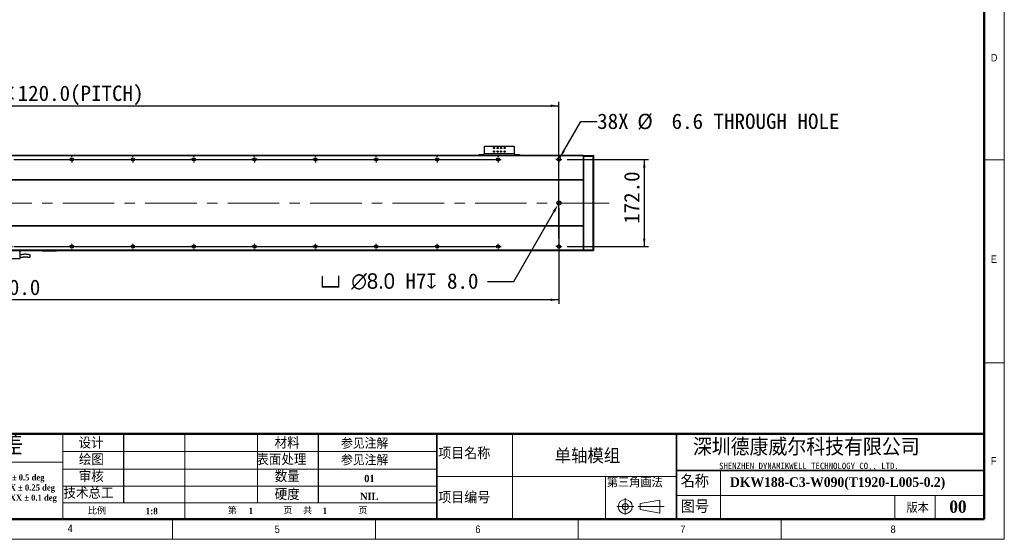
# Model space of a CAD drawing. Header units: millimetres. Extents: x 40 to 3320, y 40 to 2336.
# Tile 4 of 7: x 1379 to 3320, y 40 to 1065. Entities that reach past the tile are written whole.
import ezdxf

# ---------------------------------------------------------------- set-up
doc = ezdxf.new("R2010")
doc.units = ezdxf.units.MM
doc.header["$LTSCALE"] = 8
doc.header["$PDSIZE"] = -1
doc.linetypes.add('CENTERX2', pattern=[20.32, 12.7, -2.54, 2.54, -2.54])
doc.layers.add('DIMNS', color=7, linetype='Continuous')
doc.styles.add('SLDTEXTSTYLE0', font='Gothic.ttf', dxfattribs={"width": 0.913})
doc.styles.add('SLDTEXTSTYLE1', font='timesbd.ttf', dxfattribs={"width": 0.933})
doc.styles.add('SLDTEXTSTYLE2', font='txt', dxfattribs={"bigfont": 'bigfont'})
doc.styles.add('SLDTEXTSTYLE3', font='txt', dxfattribs={"bigfont": 'bigfont'})
doc.styles.add('SLDTEXTSTYLE4', font='txt', dxfattribs={"bigfont": 'bigfont'})
doc.styles.add('SLDTEXTSTYLE5', font='txt')
doc.styles.add('SLDTEXTSTYLE6', font='timesbd.ttf', dxfattribs={"width": 0.933, "bigfont": 'bigfont'})
doc.styles.add('SLDTEXTSTYLE7', font='txt')
doc.dimstyles.new('SLDDIMSTYLE0', dxfattribs={"dimtxt": 30.4, "dimasz": 16, "dimexe": 0, "dimexo": 0.0625, "dimgap": 7.6, "dimtad": 2, "dimdec": 1, "dimrnd": 1e-09, "dimzin": 4, "dimdsep": 46, "dimtxsty": 'SLDTEXTSTYLE7', "dimsah": 1, "dimcen": 0.09, "dimadec": 0, "dimazin": 1, "dimtfac": 1, "dimtdec": 1, "dimtmove": 0, "dimatfit": 0, "dimfxl": 0, "dimfrac": 2, "dimtolj": 1, "dimtzin": 12, "dimarcsym": 0})
doc.dimstyles.new('SLDDIMSTYLE1', dxfattribs={"dimtxt": 30.4, "dimasz": 16, "dimexe": 0, "dimexo": 0.0625, "dimgap": 7.6, "dimtad": 2, "dimdec": 1, "dimrnd": 1e-09, "dimzin": 4, "dimdsep": 46, "dimtxsty": 'SLDTEXTSTYLE7', "dimsah": 1, "dimcen": 0.09, "dimadec": 0, "dimazin": 1, "dimtfac": 1, "dimtdec": 1, "dimtofl": 0, "dimtmove": 0, "dimatfit": 3, "dimfxl": 0, "dimfrac": 2, "dimtolj": 1, "dimtzin": 12, "dimarcsym": 0})
doc.dimstyles.new('SLDDIMSTYLE4', dxfattribs={"dimtxt": 30.4, "dimasz": 16, "dimexe": 0, "dimexo": 0.0625, "dimgap": 7.6, "dimtad": 0, "dimtih": 1, "dimtoh": 1, "dimdec": 1, "dimrnd": 1e-09, "dimzin": 4, "dimdsep": 46, "dimtxsty": 'SLDTEXTSTYLE7', "dimsah": 1, "dimcen": 0, "dimadec": 0, "dimazin": 1, "dimtfac": 1, "dimtdec": 1, "dimtofl": 0, "dimtmove": 0, "dimatfit": 3, "dimfxl": 0, "dimfrac": 2, "dimtolj": 1, "dimtzin": 12, "dimarcsym": 0})
doc.dimstyles.new('SLDDIMSTYLE7', dxfattribs={"dimtxt": 30.4, "dimasz": 16, "dimexe": 0, "dimexo": 0.0625, "dimgap": 7.6, "dimtad": 0, "dimtih": 1, "dimtoh": 1, "dimdec": 1, "dimrnd": 1e-09, "dimzin": 12, "dimdsep": 46, "dimtxsty": 'SLDTEXTSTYLE7', "dimsah": 1, "dimcen": 0, "dimadec": 0, "dimazin": 3, "dimtfac": 1, "dimtdec": 1, "dimtofl": 0, "dimtmove": 0, "dimatfit": 3, "dimfxl": 0, "dimfrac": 2, "dimtolj": 1, "dimtzin": 12, "dimarcsym": 0})

# ---------------------------------------------------------------- blocks, each defined once
blk = doc.blocks.new('SW_NOTE_0')
at = {"color": 0, "linetype": 'Continuous', "lineweight": 0, "char_height": 12, "attachment_point": 1, "style": 'SLDTEXTSTYLE1'}
for s, insert in [('X.X ± 0.5 deg', (0, 15.8)), ('X.XX ± 0.25 deg', (0, -4.2)), ('X.XXX ± 0.1 deg', (0, -24.2))]:
    blk.add_mtext(s, dxfattribs=dict(at, insert=insert))
blk = doc.blocks.new('_D_18')
at = {"layer": 'DIMNS'}
for p, q in [((281.9, 686.4), (281.9, 504.3)), ((2441.9, 693), (2441.9, 504.3)), ((2441.9, 512.3), (281.9, 512.3))]:
    blk.add_line(p, q, dxfattribs=at)
for points in [[(281.9, 512.3), (297.9, 509.9), (297.9, 514.7)], [(2441.9, 512.3), (2425.9, 514.7), (2425.9, 509.9)]]:
    blk.add_solid(points, dxfattribs=at)
at = {"layer": 'DIMNS', "insert": (1295.4, 552.2), "char_height": 30.4, "attachment_point": 1, "style": 'SLDTEXTSTYLE7'}
blk.add_mtext('2160.0', dxfattribs=at)
blk = doc.blocks.new('_D_19')
at = {"layer": 'Defpoints', "color": 0}
for p in [(2439.9, 699.7), (2443.9, 706.6)]:
    blk.add_point(p, dxfattribs=at)
at = {"layer": 'DIMNS', "color": 0, "lineweight": -2}
for p, q in [((2352.8, 548.7), (2431.9, 685.8)), ((2301.2, 548.7), (2352.8, 548.7))]:
    blk.add_line(p, q, dxfattribs=at)
at = {"layer": 'DIMNS', "color": 0}
blk.add_solid([(2429.6, 687.2), (2434.2, 684.5), (2439.9, 699.7)], dxfattribs=at)
at = {"layer": 'DIMNS', "color": 0, "insert": (1971.3, 564.5), "char_height": 30.4, "attachment_point": 1, "style": 'SLDTEXTSTYLE7'}
blk.add_mtext('\\A1;{\\fGDT|b0|i0|c134|p2;v} {\\fMS PGothic|b0|i0|c128|p34;∅8.0} H7{\\fGDT|b0|i0|c134|p2;x} 8.0', dxfattribs=at)
blk = doc.blocks.new('_D_21')
at = {"layer": 'DIMNS'}
for p, q in [((2443.6, 792), (2485.3, 864.2)), ((2485.3, 864.2), (2517.3, 864.2))]:
    blk.add_line(p, q, dxfattribs=at)
blk.add_solid([(2443.6, 792), (2453.7, 804.7), (2449.5, 807.1)], dxfattribs=at)
at = {"layer": 'DIMNS', "char_height": 30.4, "attachment_point": 1, "style": 'SLDTEXTSTYLE7'}
for s, insert in [('38X ', (2517.3, 879.6)), ('%%c', (2596.4, 879.3)), (' 6.6 THROUGH HOLE', (2643.4, 879.6))]:
    blk.add_mtext(s, dxfattribs=dict(at, insert=insert))
blk = doc.blocks.new('_D_22')
at = {"layer": 'DIMNS'}
for p, q in [((2457.9, 789.1), (2618.2, 789.1)), ((2610.2, 789.1), (2610.2, 617.1)), ((2457.9, 617.1), (2618.2, 617.1))]:
    blk.add_line(p, q, dxfattribs=at)
for points in [[(2610.2, 789.1), (2607.8, 773.1), (2612.6, 773.1)], [(2610.2, 617.1), (2612.6, 633.1), (2607.8, 633.1)]]:
    blk.add_solid(points, dxfattribs=at)
at = {"layer": 'DIMNS', "insert": (2570.3, 662.1), "char_height": 30.4, "attachment_point": 1, "rotation": 90, "style": 'SLDTEXTSTYLE7'}
blk.add_mtext('172.0', dxfattribs=at)
blk = doc.blocks.new('_D_23')
at = {"layer": 'DIMNS'}
for p, q in [((281.9, 633.1), (281.9, 902.9)), ((281.9, 894.9), (2441.9, 894.9)), ((2441.9, 633.1), (2441.9, 902.9))]:
    blk.add_line(p, q, dxfattribs=at)
for points in [[(281.9, 894.9), (297.9, 892.5), (297.9, 897.3)], [(2441.9, 894.9), (2425.9, 897.3), (2425.9, 892.5)]]:
    blk.add_solid(points, dxfattribs=at)
at = {"layer": 'DIMNS', "char_height": 30.4, "attachment_point": 1, "style": 'SLDTEXTSTYLE7'}
for s, insert in [('2160.0', (1152.6, 934.8)), ('=18×120.0(PITCH)', (1271.4, 934.8))]:
    blk.add_mtext(s, dxfattribs=dict(at, insert=insert))
blk = doc.blocks.new('SW_CENTERMARKSYMBOL_0')
at = {"layer": 'DIMNS', "color": 0}
for p, q in [((1080, 5.08), (1080, 5.84)), ((1080, 0), (1080, 2.54)), ((1080, 0), (1080, 2.54)), ((1080, 0), (1080, 2.54)), ((1080, 0), (1080, 2.54)), ((1080, 0), (1080, 2.54)), ((1080, 0), (1080, 2.54)), ((1080, 0), (1080, 2.54)), ((1080, 0), (1080, 2.54)), ((1200, 5.08), (1200, 5.84)), ((1200, 0), (1200, 2.54)), ((1200, 0), (1200, 2.54)), ((1200, 0), (1200, 2.54)), ((1200, 0), (1200, 2.54)), ((1200, 0), (1200, 2.54)), ((1200, 0), (1200, 2.54)), ((1200, 0), (1200, 2.54)), ((1320, 5.08), (1320, 5.84)), ((1320, 0), (1320, 2.54)), ((1320, 0), (1320, 2.54)), ((1320, 0), (1320, 2.54)), ((1320, 0), (1320, 2.54)), ((1320, 0), (1320, 2.54)), ((1320, 0), (1320, 2.54)), ((1440, 5.08), (1440, 5.84)), ((1440, 0), (1440, 2.54)), ((1440, 0), (1440, 2.54)), ((1440, 0), (1440, 2.54)), ((1440, 0), (1440, 2.54)), ((1440, 0), (1440, 2.54)), ((1560, 5.08), (1560, 5.84)), ((1560, 0), (1560, 2.54)), ((1560, 0), (1560, 2.54)), ((1560, 0), (1560, 2.54)), ((1560, 0), (1560, 2.54)), ((1680, 5.08), (1680, 5.84)), ((1680, 0), (1680, 2.54)), ((1680, 0), (1680, 2.54)), ((1680, 0), (1680, 2.54)), ((1800, 5.08), (1800, 5.84)), ((1800, 0), (1800, 2.54)), ((1800, 0), (1800, 2.54)), ((1920, 5.08), (1920, 5.84)), ((1920, 0), (1920, 2.54)), ((965.08, 0), (1074.92, 0)), ((1074.92, 0), (1074.16, 0)), ((1080, 0), (1077.46, 0)), ((1080, 0), (1077.46, 0)), ((1080, 0), (1077.46, 0)), ((1080, 0), (1077.46, 0)), ((1080, 0), (1077.46, 0)), ((1080, 0), (1077.46, 0)), ((1080, 0), (1077.46, 0)), ((1080, 0), (1077.46, 0)), ((1080, 0), (1080, -2.54)), ((1080, 0), (1082.54, 0)), ((1080, 0), (1080, -2.54)), ((1080, 0), (1082.54, 0)), ((1080, 0), (1080, -2.54)), ((1080, 0), (1082.54, 0)), ((1080, 0), (1080, -2.54)), ((1080, 0), (1082.54, 0)), ((1080, 0), (1080, -2.54)), ((1080, 0), (1082.54, 0)), ((1080, 0), (1080, -2.54)), ((1080, 0), (1082.54, 0)), ((1080, 0), (1080, -2.54)), ((1080, 0), (1082.54, 0)), ((1080, 0), (1080, -2.54)), ((1080, 0), (1082.54, 0)), ((1080, -5.08), (1080, -5.84)), ((1085.08, 0), (1085.84, 0)), ((1085.08, 0), (1194.92, 0)), ((1194.92, 0), (1194.16, 0)), ((1200, 0), (1197.46, 0)), ((1200, 0), (1197.46, 0)), ((1200, 0), (1197.46, 0)), ((1200, 0), (1197.46, 0)), ((1200, 0), (1197.46, 0)), ((1200, 0), (1197.46, 0)), ((1200, 0), (1197.46, 0)), ((1200, 0), (1200, -2.54)), ((1200, 0), (1202.54, 0)), ((1200, 0), (1200, -2.54)), ((1200, 0), (1202.54, 0)), ((1200, 0), (1200, -2.54)), ((1200, 0), (1202.54, 0)), ((1200, 0), (1200, -2.54)), ((1200, 0), (1202.54, 0)), ((1200, 0), (1200, -2.54)), ((1200, 0), (1202.54, 0)), ((1200, 0), (1200, -2.54)), ((1200, 0), (1202.54, 0)), ((1200, 0), (1200, -2.54)), ((1200, 0), (1202.54, 0)), ((1200, -5.08), (1200, -5.84)), ((1205.08, 0), (1205.84, 0)), ((1205.08, 0), (1314.92, 0)), ((1314.92, 0), (1314.16, 0)), ((1320, 0), (1317.46, 0)), ((1320, 0), (1317.46, 0)), ((1320, 0), (1317.46, 0)), ((1320, 0), (1317.46, 0)), ((1320, 0), (1317.46, 0)), ((1320, 0), (1317.46, 0)), ((1320, 0), (1320, -2.54)), ((1320, 0), (1322.54, 0)), ((1320, 0), (1320, -2.54)), ((1320, 0), (1322.54, 0)), ((1320, 0), (1320, -2.54)), ((1320, 0), (1322.54, 0)), ((1320, 0), (1320, -2.54)), ((1320, 0), (1322.54, 0)), ((1320, 0), (1320, -2.54)), ((1320, 0), (1322.54, 0)), ((1320, 0), (1320, -2.54)), ((1320, 0), (1322.54, 0)), ((1320, -5.08), (1320, -5.84)), ((1325.08, 0), (1325.84, 0)), ((1325.08, 0), (1434.92, 0)), ((1434.92, 0), (1434.16, 0)), ((1440, 0), (1437.46, 0)), ((1440, 0), (1437.46, 0)), ((1440, 0), (1437.46, 0)), ((1440, 0), (1437.46, 0)), ((1440, 0), (1437.46, 0)), ((1440, 0), (1440, -2.54)), ((1440, 0), (1442.54, 0)), ((1440, 0), (1440, -2.54)), ((1440, 0), (1442.54, 0)), ((1440, 0), (1440, -2.54)), ((1440, 0), (1442.54, 0)), ((1440, 0), (1440, -2.54)), ((1440, 0), (1442.54, 0)), ((1440, 0), (1440, -2.54)), ((1440, 0), (1442.54, 0)), ((1440, -5.08), (1440, -5.84)), ((1445.08, 0), (1445.84, 0)), ((1445.08, 0), (1554.92, 0)), ((1554.92, 0), (1554.16, 0)), ((1560, 0), (1557.46, 0)), ((1560, 0), (1557.46, 0)), ((1560, 0), (1557.46, 0)), ((1560, 0), (1557.46, 0)), ((1560, 0), (1560, -2.54)), ((1560, 0), (1562.54, 0)), ((1560, 0), (1560, -2.54)), ((1560, 0), (1562.54, 0)), ((1560, 0), (1560, -2.54)), ((1560, 0), (1562.54, 0)), ((1560, 0), (1560, -2.54)), ((1560, 0), (1562.54, 0)), ((1560, -5.08), (1560, -5.84)), ((1565.08, 0), (1565.84, 0)), ((1565.08, 0), (1674.92, 0)), ((1674.92, 0), (1674.16, 0)), ((1680, 0), (1677.46, 0)), ((1680, 0), (1677.46, 0)), ((1680, 0), (1677.46, 0)), ((1680, 0), (1680, -2.54)), ((1680, 0), (1682.54, 0)), ((1680, 0), (1680, -2.54)), ((1680, 0), (1682.54, 0)), ((1680, 0), (1680, -2.54)), ((1680, 0), (1682.54, 0)), ((1680, -5.08), (1680, -5.84)), ((1685.08, 0), (1685.84, 0)), ((1685.08, 0), (1794.92, 0)), ((1794.92, 0), (1794.16, 0)), ((1800, 0), (1797.46, 0)), ((1800, 0), (1797.46, 0)), ((1800, 0), (1800, -2.54)), ((1800, 0), (1802.54, 0)), ((1800, 0), (1800, -2.54)), ((1800, 0), (1802.54, 0)), ((1800, -5.08), (1800, -5.84)), ((1805.08, 0), (1805.84, 0)), ((1805.08, 0), (1914.92, 0)), ((1920, 0), (1917.46, 0)), ((1920, 0), (1920, -2.54)), ((1920, 0), (1922.54, 0)), ((1920, -5.08), (1920, -5.84)), ((1925.08, 0), (1925.84, 0))]:
    blk.add_line(p, q, dxfattribs=at)
blk = doc.blocks.new('SW_CENTERMARKSYMBOL_1')
at = {"layer": 'DIMNS', "color": 0}
for p, q in [((-125.08, 0), (-125.84, 0)), ((-120, 0), (-122.54, 0)), ((-120, 5.08), (-120, 5.84)), ((-120, 0), (-120, 2.54)), ((-120, 0), (-120, -2.54)), ((-120, 0), (-117.46, 0)), ((-114.92, 0), (-5.08, 0)), ((-5.08, 0), (-5.84, 0)), ((0, 0), (-2.54, 0)), ((0, 0), (-2.54, 0)), ((0, 5.08), (0, 5.84)), ((0, 0), (0, 2.54)), ((0, 0), (0, 2.54)), ((0, 0), (0, -2.54)), ((0, 0), (2.54, 0)), ((0, 0), (0, -2.54)), ((0, 0), (2.54, 0)), ((5.08, 0), (5.84, 0)), ((5.08, 0), (114.92, 0)), ((120, 5.08), (120, 5.84)), ((120, 0), (120, 2.54)), ((120, 0), (120, 2.54)), ((120, 0), (120, 2.54)), ((240, 5.08), (240, 5.84)), ((240, 0), (240, 2.54)), ((240, 0), (240, 2.54)), ((240, 0), (240, 2.54)), ((240, 0), (240, 2.54)), ((360, 5.08), (360, 5.84)), ((360, 0), (360, 2.54)), ((360, 0), (360, 2.54)), ((360, 0), (360, 2.54)), ((360, 0), (360, 2.54)), ((360, 0), (360, 2.54)), ((480, 5.08), (480, 5.84)), ((480, 0), (480, 2.54)), ((480, 0), (480, 2.54)), ((480, 0), (480, 2.54)), ((480, 0), (480, 2.54)), ((480, 0), (480, 2.54)), ((480, 0), (480, 2.54)), ((600, 5.08), (600, 5.84)), ((600, 0), (600, 2.54)), ((600, 0), (600, 2.54)), ((600, 0), (600, 2.54)), ((600, 0), (600, 2.54)), ((600, 0), (600, 2.54)), ((600, 0), (600, 2.54)), ((600, 0), (600, 2.54)), ((720, 5.08), (720, 5.84)), ((720, 0), (720, 2.54)), ((720, 0), (720, 2.54)), ((720, 0), (720, 2.54)), ((720, 0), (720, 2.54)), ((720, 0), (720, 2.54)), ((720, 0), (720, 2.54)), ((720, 0), (720, 2.54)), ((720, 0), (720, 2.54)), ((840, 5.08), (840, 5.84)), ((840, 0), (840, 2.54)), ((840, 0), (840, 2.54)), ((840, 0), (840, 2.54)), ((840, 0), (840, 2.54)), ((840, 0), (840, 2.54)), ((840, 0), (840, 2.54)), ((840, 0), (840, 2.54)), ((840, 0), (840, 2.54)), ((840, 0), (840, 2.54)), ((960, 5.08), (960, 5.84)), ((960, 0), (960, 2.54)), ((960, 0), (960, 2.54)), ((960, 0), (960, 2.54)), ((960, 0), (960, 2.54)), ((960, 0), (960, 2.54)), ((960, 0), (960, 2.54)), ((960, 0), (960, 2.54)), ((960, 0), (960, 2.54)), ((1080, 5.08), (1080, 5.84)), ((1080, 0), (1080, 2.54)), ((1080, 0), (1080, 2.54)), ((1080, 0), (1080, 2.54)), ((1080, 0), (1080, 2.54)), ((1080, 0), (1080, 2.54)), ((1080, 0), (1080, 2.54)), ((1080, 0), (1080, 2.54)), ((1200, 5.08), (1200, 5.84)), ((1200, 0), (1200, 2.54)), ((1200, 0), (1200, 2.54)), ((1200, 0), (1200, 2.54)), ((1200, 0), (1200, 2.54)), ((1200, 0), (1200, 2.54)), ((1200, 0), (1200, 2.54)), ((1320, 5.08), (1320, 5.84)), ((1320, 0), (1320, 2.54)), ((1320, 0), (1320, 2.54)), ((1320, 0), (1320, 2.54)), ((1320, 0), (1320, 2.54)), ((1320, 0), (1320, 2.54)), ((1440, 5.08), (1440, 5.84)), ((1440, 0), (1440, 2.54)), ((1440, 0), (1440, 2.54)), ((1440, 0), (1440, 2.54)), ((1440, 0), (1440, 2.54)), ((1560, 5.08), (1560, 5.84)), ((1560, 0), (1560, 2.54)), ((1560, 0), (1560, 2.54)), ((1560, 0), (1560, 2.54)), ((1680, 5.08), (1680, 5.84)), ((1680, 0), (1680, 2.54)), ((1680, 0), (1680, 2.54)), ((1800, 5.08), (1800, 5.84)), ((1800, 0), (1800, 2.54)), ((-120, -5.08), (-120, -5.84)), ((0, -5.08), (0, -5.84)), ((114.92, 0), (114.16, 0)), ((120, 0), (117.46, 0)), ((120, 0), (117.46, 0)), ((120, 0), (117.46, 0)), ((120, 0), (120, -2.54)), ((120, 0), (122.54, 0)), ((120, 0), (120, -2.54)), ((120, 0), (122.54, 0)), ((120, 0), (120, -2.54)), ((120, 0), (122.54, 0)), ((120, -5.08), (120, -5.84)), ((125.08, 0), (125.84, 0)), ((125.08, 0), (234.92, 0)), ((234.92, 0), (234.16, 0)), ((240, 0), (237.46, 0)), ((240, 0), (237.46, 0)), ((240, 0), (237.46, 0)), ((240, 0), (237.46, 0)), ((240, 0), (240, -2.54)), ((240, 0), (242.54, 0)), ((240, 0), (240, -2.54)), ((240, 0), (242.54, 0)), ((240, 0), (240, -2.54)), ((240, 0), (242.54, 0)), ((240, 0), (240, -2.54)), ((240, 0), (242.54, 0)), ((240, -5.08), (240, -5.84)), ((245.08, 0), (245.84, 0)), ((245.08, 0), (354.92, 0)), ((354.92, 0), (354.16, 0)), ((360, 0), (357.46, 0)), ((360, 0), (357.46, 0)), ((360, 0), (357.46, 0)), ((360, 0), (357.46, 0)), ((360, 0), (357.46, 0)), ((360, 0), (360, -2.54)), ((360, 0), (362.54, 0)), ((360, 0), (360, -2.54)), ((360, 0), (362.54, 0)), ((360, 0), (360, -2.54)), ((360, 0), (362.54, 0)), ((360, 0), (360, -2.54)), ((360, 0), (362.54, 0)), ((360, 0), (360, -2.54)), ((360, 0), (362.54, 0)), ((360, -5.08), (360, -5.84)), ((365.08, 0), (365.84, 0)), ((365.08, 0), (474.92, 0)), ((474.92, 0), (474.16, 0)), ((480, 0), (477.46, 0)), ((480, 0), (477.46, 0)), ((480, 0), (477.46, 0)), ((480, 0), (477.46, 0)), ((480, 0), (477.46, 0)), ((480, 0), (477.46, 0)), ((480, 0), (480, -2.54)), ((480, 0), (482.54, 0)), ((480, 0), (480, -2.54)), ((480, 0), (482.54, 0)), ((480, 0), (480, -2.54)), ((480, 0), (482.54, 0)), ((480, 0), (480, -2.54)), ((480, 0), (482.54, 0)), ((480, 0), (480, -2.54)), ((480, 0), (482.54, 0)), ((480, 0), (480, -2.54)), ((480, 0), (482.54, 0)), ((480, -5.08), (480, -5.84)), ((485.08, 0), (485.84, 0)), ((485.08, 0), (594.92, 0)), ((594.92, 0), (594.16, 0)), ((600, 0), (597.46, 0)), ((600, 0), (597.46, 0)), ((600, 0), (597.46, 0)), ((600, 0), (597.46, 0)), ((600, 0), (597.46, 0)), ((600, 0), (597.46, 0)), ((600, 0), (597.46, 0)), ((600, 0), (600, -2.54)), ((600, 0), (602.54, 0)), ((600, 0), (600, -2.54)), ((600, 0), (602.54, 0)), ((600, 0), (600, -2.54)), ((600, 0), (602.54, 0)), ((600, 0), (600, -2.54)), ((600, 0), (602.54, 0)), ((600, 0), (600, -2.54)), ((600, 0), (602.54, 0)), ((600, 0), (600, -2.54)), ((600, 0), (602.54, 0)), ((600, 0), (600, -2.54)), ((600, 0), (602.54, 0)), ((600, -5.08), (600, -5.84)), ((605.08, 0), (605.84, 0)), ((605.08, 0), (714.92, 0)), ((714.92, 0), (714.16, 0)), ((720, 0), (717.46, 0)), ((720, 0), (717.46, 0)), ((720, 0), (717.46, 0)), ((720, 0), (717.46, 0)), ((720, 0), (717.46, 0)), ((720, 0), (717.46, 0)), ((720, 0), (717.46, 0)), ((720, 0), (717.46, 0)), ((720, 0), (720, -2.54)), ((720, 0), (722.54, 0)), ((720, 0), (720, -2.54)), ((720, 0), (722.54, 0)), ((720, 0), (720, -2.54)), ((720, 0), (722.54, 0)), ((720, 0), (720, -2.54)), ((720, 0), (722.54, 0)), ((720, 0), (720, -2.54)), ((720, 0), (722.54, 0)), ((720, 0), (720, -2.54)), ((720, 0), (722.54, 0)), ((720, 0), (720, -2.54)), ((720, 0), (722.54, 0)), ((720, 0), (720, -2.54)), ((720, 0), (722.54, 0)), ((720, -5.08), (720, -5.84)), ((725.08, 0), (725.84, 0)), ((725.08, 0), (834.92, 0)), ((834.92, 0), (834.16, 0)), ((840, 0), (837.46, 0)), ((840, 0), (837.46, 0)), ((840, 0), (837.46, 0)), ((840, 0), (837.46, 0)), ((840, 0), (837.46, 0)), ((840, 0), (837.46, 0)), ((840, 0), (837.46, 0)), ((840, 0), (837.46, 0)), ((840, 0), (837.46, 0)), ((840, 0), (840, -2.54)), ((840, 0), (842.54, 0)), ((840, 0), (840, -2.54)), ((840, 0), (842.54, 0)), ((840, 0), (840, -2.54)), ((840, 0), (842.54, 0)), ((840, 0), (840, -2.54)), ((840, 0), (842.54, 0)), ((840, 0), (840, -2.54)), ((840, 0), (842.54, 0)), ((840, 0), (840, -2.54)), ((840, 0), (842.54, 0)), ((840, 0), (840, -2.54)), ((840, 0), (842.54, 0)), ((840, 0), (840, -2.54)), ((840, 0), (842.54, 0)), ((840, 0), (840, -2.54)), ((840, 0), (842.54, 0)), ((840, -5.08), (840, -5.84)), ((845.08, 0), (845.84, 0)), ((845.08, 0), (954.92, 0)), ((954.92, 0), (954.16, 0)), ((960, 0), (957.46, 0)), ((960, 0), (957.46, 0)), ((960, 0), (957.46, 0)), ((960, 0), (957.46, 0)), ((960, 0), (957.46, 0)), ((960, 0), (957.46, 0)), ((960, 0), (957.46, 0)), ((960, 0), (957.46, 0)), ((960, 0), (960, -2.54)), ((960, 0), (962.54, 0)), ((960, 0), (960, -2.54)), ((960, 0), (962.54, 0)), ((960, 0), (960, -2.54)), ((960, 0), (962.54, 0)), ((960, 0), (960, -2.54)), ((960, 0), (962.54, 0)), ((960, 0), (960, -2.54)), ((960, 0), (962.54, 0)), ((960, 0), (960, -2.54)), ((960, 0), (962.54, 0)), ((960, 0), (960, -2.54)), ((960, 0), (962.54, 0)), ((960, 0), (960, -2.54)), ((960, 0), (962.54, 0)), ((960, -5.08), (960, -5.84)), ((965.08, 0), (965.84, 0)), ((965.08, 0), (1074.92, 0)), ((1074.92, 0), (1074.16, 0)), ((1080, 0), (1077.46, 0)), ((1080, 0), (1077.46, 0)), ((1080, 0), (1077.46, 0)), ((1080, 0), (1077.46, 0)), ((1080, 0), (1077.46, 0)), ((1080, 0), (1077.46, 0)), ((1080, 0), (1077.46, 0)), ((1080, 0), (1080, -2.54)), ((1080, 0), (1082.54, 0)), ((1080, 0), (1080, -2.54)), ((1080, 0), (1082.54, 0)), ((1080, 0), (1080, -2.54)), ((1080, 0), (1082.54, 0)), ((1080, 0), (1080, -2.54)), ((1080, 0), (1082.54, 0)), ((1080, 0), (1080, -2.54)), ((1080, 0), (1082.54, 0)), ((1080, 0), (1080, -2.54)), ((1080, 0), (1082.54, 0)), ((1080, 0), (1080, -2.54)), ((1080, 0), (1082.54, 0)), ((1080, -5.08), (1080, -5.84)), ((1085.08, 0), (1085.84, 0)), ((1085.08, 0), (1194.92, 0)), ((1194.92, 0), (1194.16, 0)), ((1200, 0), (1197.46, 0)), ((1200, 0), (1197.46, 0)), ((1200, 0), (1197.46, 0)), ((1200, 0), (1197.46, 0)), ((1200, 0), (1197.46, 0)), ((1200, 0), (1197.46, 0)), ((1200, 0), (1200, -2.54)), ((1200, 0), (1202.54, 0)), ((1200, 0), (1200, -2.54)), ((1200, 0), (1202.54, 0)), ((1200, 0), (1200, -2.54)), ((1200, 0), (1202.54, 0)), ((1200, 0), (1200, -2.54)), ((1200, 0), (1202.54, 0)), ((1200, 0), (1200, -2.54)), ((1200, 0), (1202.54, 0)), ((1200, 0), (1200, -2.54)), ((1200, 0), (1202.54, 0)), ((1200, -5.08), (1200, -5.84)), ((1205.08, 0), (1205.84, 0)), ((1205.08, 0), (1314.92, 0)), ((1314.92, 0), (1314.16, 0)), ((1320, 0), (1317.46, 0)), ((1320, 0), (1317.46, 0)), ((1320, 0), (1317.46, 0)), ((1320, 0), (1317.46, 0)), ((1320, 0), (1317.46, 0)), ((1320, 0), (1320, -2.54)), ((1320, 0), (1322.54, 0)), ((1320, 0), (1320, -2.54)), ((1320, 0), (1322.54, 0)), ((1320, 0), (1320, -2.54)), ((1320, 0), (1322.54, 0)), ((1320, 0), (1320, -2.54)), ((1320, 0), (1322.54, 0)), ((1320, 0), (1320, -2.54)), ((1320, 0), (1322.54, 0)), ((1320, -5.08), (1320, -5.84)), ((1325.08, 0), (1325.84, 0)), ((1325.08, 0), (1434.92, 0)), ((1434.92, 0), (1434.16, 0)), ((1440, 0), (1437.46, 0)), ((1440, 0), (1437.46, 0)), ((1440, 0), (1437.46, 0)), ((1440, 0), (1437.46, 0)), ((1440, 0), (1440, -2.54)), ((1440, 0), (1442.54, 0)), ((1440, 0), (1440, -2.54)), ((1440, 0), (1442.54, 0)), ((1440, 0), (1440, -2.54)), ((1440, 0), (1442.54, 0)), ((1440, 0), (1440, -2.54)), ((1440, 0), (1442.54, 0)), ((1440, -5.08), (1440, -5.84)), ((1445.08, 0), (1445.84, 0)), ((1445.08, 0), (1554.92, 0)), ((1554.92, 0), (1554.16, 0)), ((1560, 0), (1557.46, 0)), ((1560, 0), (1557.46, 0)), ((1560, 0), (1557.46, 0)), ((1560, 0), (1560, -2.54)), ((1560, 0), (1562.54, 0)), ((1560, 0), (1560, -2.54)), ((1560, 0), (1562.54, 0)), ((1560, 0), (1560, -2.54)), ((1560, 0), (1562.54, 0)), ((1560, -5.08), (1560, -5.84)), ((1565.08, 0), (1565.84, 0)), ((1565.08, 0), (1674.92, 0)), ((1674.92, 0), (1674.16, 0)), ((1680, 0), (1677.46, 0)), ((1680, 0), (1677.46, 0)), ((1680, 0), (1680, -2.54)), ((1680, 0), (1682.54, 0)), ((1680, 0), (1680, -2.54)), ((1680, 0), (1682.54, 0)), ((1680, -5.08), (1680, -5.84)), ((1685.08, 0), (1685.84, 0)), ((1685.08, 0), (1794.92, 0)), ((1800, 0), (1797.46, 0)), ((1800, 0), (1800, -2.54)), ((1800, 0), (1802.54, 0)), ((1800, -5.08), (1800, -5.84)), ((1805.08, 0), (1805.84, 0))]:
    blk.add_line(p, q, dxfattribs=at)
blk = doc.blocks.new('SW_CENTERMARKSYMBOL_2')
at = {"layer": 'DIMNS', "color": 0}
for p, q in [((-5.08, 0), (-5.84, 0)), ((0, 0), (-2.54, 0)), ((0, 5.08), (0, 5.84)), ((0, 0), (0, 2.54)), ((0, 0), (0, -2.54)), ((0, 0), (2.54, 0)), ((5.08, 0), (5.84, 0)), ((0, -5.08), (0, -5.84))]:
    blk.add_line(p, q, dxfattribs=at)
blk = doc.blocks.new('SW_CENTERMARKSYMBOL_3')
at = {"layer": 'DIMNS', "color": 0}
for p, q in [((-5.08, 0), (-5.84, 0)), ((0, 0), (-2.54, 0)), ((0, 5.08), (0, 5.84)), ((0, 0), (0, 2.54)), ((0, 0), (0, -2.54)), ((0, 0), (2.54, 0)), ((5.08, 0), (5.84, 0)), ((0, -5.08), (0, -5.84))]:
    blk.add_line(p, q, dxfattribs=at)
blk = doc.blocks.new('SW_DOWELSYMBOL_4')
at = {"linetype": 'Continuous', "lineweight": 18}
h = blk.add_hatch(color=0, dxfattribs=at)
edge = h.paths.add_edge_path(flags=0)
edge.add_arc((0, 0), 4, 180, 270)
edge.add_line((0, -4), (0, 0))
edge.add_line((0, 0), (-4, 0))
h = blk.add_hatch(color=0, dxfattribs=at)
edge = h.paths.add_edge_path(flags=0)
edge.add_arc((0, 0), 4, 0, 90)
edge.add_line((0, 4), (0, 0))
edge.add_line((0, 0), (4, 0))
at = {"layer": 'DIMNS', "color": 0}
blk.add_circle((0, 0), 4, dxfattribs=at)

msp = doc.modelspace()

# ---------------------------------------------------------------- linework, layer by layer
at = {"color": 7, "linetype": 'Continuous', "lineweight": 18}
for p, q in [((3320, 40), (3320, 2336)), ((3280, 2296), (3280, 80)), ((3280, 788), (3320, 788)), ((3280, 388), (3320, 388)), ((1464, 248), (1464, 220)), ((1464, 192), (1464, 248)), ((1464, 220), (1464, 248)), ((1704.336839, 248), (1704.336839, 80)), ((1848, 248), (1848, 112.0474543)), ((2350.6031435, 248), (2350.6031435, 80)), ((1464, 192), (1464, 220)), ((1464, 213.2644636), (2201.4758613, 213.2644636)), ((1464, 192), (1171.7559834, 192)), ((1464, 192), (1464, 80)), ((1464, 178.0393756), (2201.4758613, 178.0393756)), ((2760.7398642, 176), (2760.7398642, 80)), ((2201.4758613, 164), (2674.0064972, 164)), ((2533.8235685, 164), (2533.8235685, 80)), ((1464, 145.0437235), (2201.4758613, 145.0437235)), ((2572.6369816, 121.1881967), (2572.6369816, 88.504689)), ((2601.9065866, 110.5499805), (2640.7500893, 117.2694797)), ((2640.7500893, 117.2694797), (2640.7500893, 91.683194)), ((2674.0064972, 126.7204382), (3280, 126.7204382)), ((3104, 126.7204382), (3104, 80)), ((3184, 126.7204382), (3184, 80)), ((2201.4758613, 112.0474543), (1464, 112.0474543)), ((2555.9987653, 104.5499805), (2589.6093225, 104.5499805)), ((2598.4402248, 104.5499805), (2649.5575626, 104.5499805)), ((2601.9065866, 98.5499805), (2601.9065866, 110.5499805)), ((2601.9065866, 98.5499805), (2640.7500893, 91.683194)), ((80, 80), (3280, 80)), ((984, 80), (3280, 80)), ((1680, 40), (1680, 80)), ((2080, 80), (2080, 40)), ((2480, 40), (2480, 80)), ((2880, 80), (2880, 40)), ((40, 40), (3320, 40))]:
    msp.add_line(p, q, dxfattribs=at)
at = {"color": 7, "linetype": 'Continuous', "lineweight": 50}
for p, q in [((3280, 2296), (3280, 80)), ((1171.7559834, 248), (1464, 248)), ((3280, 248), (1464, 248)), ((80, 80), (3280, 80))]:
    msp.add_line(p, q, dxfattribs=at)
at = {"color": 7, "linetype": 'Continuous', "lineweight": 25}
for p, q in [((2489.9373474, 797.1390227), (233.9373054, 797.1390227)), ((2489.9373474, 796.1390281), (233.9373054, 796.1390281)), ((2284.4373407, 797.1390227), (2284.4373407, 799.1390267)), ((2284.4373407, 799.1390267), (2285.4372682, 799.1390267)), ((2285.4372682, 799.1390267), (2285.4372682, 797.1390227)), ((2285.4372682, 799.1390267), (2293.4372844, 799.1390267)), ((2293.4372844, 799.1390267), (2293.4372844, 797.1390227)), ((2294.4373311, 799.1390267), (2293.4372844, 799.1390267)), ((2295.4373779, 814.939026), (2294.4373311, 813.9390239)), ((2294.4373311, 813.9390239), (2294.4373311, 800.1390287)), ((2354.4372739, 800.1390287), (2294.4373311, 800.1390287)), ((2294.4373311, 797.1390227), (2294.4373311, 800.1390287)), ((2353.4373464, 814.939026), (2295.4373779, 814.939026)), ((2354.4372739, 813.9390239), (2353.4373464, 814.939026)), ((2354.4372739, 800.1390287), (2354.4372739, 813.9390239)), ((2354.4372739, 800.1390287), (2354.4372739, 797.1390227)), ((2355.4373206, 799.1390267), (2354.4372739, 799.1390267)), ((2355.4373206, 799.1390267), (2355.4373206, 797.1390227)), ((2355.4373206, 799.1390267), (2363.4373369, 799.1390267)), ((2363.4373369, 797.1390227), (2363.4373369, 799.1390267)), ((2363.4373369, 799.1390267), (2364.4373836, 799.1390267)), ((2364.4373836, 799.1390267), (2364.4373836, 797.1390227)), ((2489.9373474, 796.839025), (2490.2372779, 797.1390227)), ((2489.9373474, 797.1390227), (2489.9373474, 796.1390281)), ((2489.9373474, 796.1390281), (2489.9373474, 748.639025)), ((2490.2372779, 797.1390227), (2490.2372779, 795.1390261)), ((2490.2372779, 797.1390227), (2509.6372785, 797.1390227)), ((2509.6372785, 795.1390261), (2509.6372785, 797.1390227)), ((2509.9373283, 796.839025), (2509.6372785, 797.1390227)), ((2509.9373283, 796.839025), (2509.9373283, 795.0147653)), ((2489.9373474, 795.0147653), (2490.2372779, 795.1390261)), ((2490.2372779, 795.1390261), (2490.2372779, 611.1390257)), ((2509.6372785, 795.1390261), (2490.2372779, 795.1390261)), ((2509.6372785, 611.1390257), (2509.6372785, 795.1390261)), ((2509.9373283, 795.0147653), (2509.6372785, 795.1390261)), ((2509.9373283, 795.0147653), (2509.9373283, 611.2632865)), ((2489.9373474, 748.639025), (233.9373054, 748.639025)), ((2489.9373474, 748.139024), (233.9373054, 748.139024)), ((2489.9373474, 748.639025), (2489.9373474, 748.139024)), ((2489.9373474, 748.139024), (2489.9373474, 658.1390241)), ((2489.9373474, 658.1390241), (233.9373054, 658.1390241)), ((2489.9373474, 657.6390268), (233.9373054, 657.6390268)), ((2489.9373474, 658.1390241), (2489.9373474, 657.6390268)), ((2489.9373474, 657.6390268), (2489.9373474, 610.1390237)), ((2489.9373474, 610.1390237), (233.9373054, 610.1390237)), ((2489.9373474, 609.1390291), (233.9373054, 609.1390291)), ((1379.937333, 607.2390267), (1378.7373127, 607.2390267)), ((1378.9373459, 607.2390267), (1378.9373459, 609.1390291)), ((1379.937333, 592.8390289), (1379.937333, 607.2390267)), ((1423.4373392, 608.9390257), (1423.4373392, 609.1390291)), ((1423.4373392, 608.9390257), (1423.7373294, 608.6390281)), ((1423.4373392, 608.9390257), (1424.4373264, 608.9390257)), ((1424.5616021, 608.6390281), (1423.7373294, 608.6390281)), ((1424.4373264, 609.1390291), (1424.4373264, 608.9390257)), ((1424.4373264, 608.9390257), (1450.4373493, 608.9390257)), ((1424.5616021, 608.6390281), (1424.4373264, 608.9390257)), ((1450.3130736, 608.6390281), (1424.5616021, 608.6390281)), ((1450.3130736, 608.6390281), (1450.4373493, 608.9390257)), ((1451.1373462, 608.6390281), (1450.3130736, 608.6390281)), ((1450.4373493, 608.9390257), (1450.4373493, 609.1390291)), ((1450.4373493, 608.9390257), (1451.4373364, 608.9390257)), ((1451.1373462, 608.6390281), (1451.4373364, 608.9390257)), ((1451.4373364, 609.1390291), (1451.4373364, 608.9390257)), ((2489.9373474, 611.2632865), (2490.2372779, 611.1390257)), ((2489.9373474, 610.1390237), (2489.9373474, 609.1390291)), ((2489.9373474, 609.4390267), (2490.2372779, 609.1390291)), ((2490.2372779, 611.1390257), (2490.2372779, 609.1390291)), ((2490.2372779, 611.1390257), (2509.6372785, 611.1390257)), ((2509.6372785, 609.1390291), (2490.2372779, 609.1390291)), ((2509.9373283, 611.2632865), (2509.6372785, 611.1390257)), ((2509.6372785, 609.1390291), (2509.6372785, 611.1390257)), ((2509.9373283, 609.4390267), (2509.6372785, 609.1390291)), ((2509.9373283, 611.2632865), (2509.9373283, 609.4390267)), ((1378.9373459, 592.8390289), (1344.9373366, 592.8390289)), ((1378.9373459, 601.239022), (1378.7373127, 601.239022)), ((1378.9373459, 601.239022), (1378.9373459, 592.8390289)), ((1379.937333, 592.8390289), (1378.9373459, 592.8390289))]:
    msp.add_line(p, q, dxfattribs=at)
at = {"color": 7, "linetype": 'Continuous', "lineweight": 35}
for p, q in [((2201.4758613, 248), (2201.4758613, 80)), ((2674.0064972, 248), (2674.0064972, 80)), ((2674.0064972, 176), (3280, 176))]:
    msp.add_line(p, q, dxfattribs=at)
at = {"color": 7, "linetype": 'Continuous', "lineweight": 25}
for centre, radius in [((2313.9373264, 811.6390258), 1.25), ((2313.9373264, 804.6390258), 1.25), ((2320.9373264, 811.6390258), 1.25), ((2320.9373264, 804.6390258), 1.25), ((2327.9373264, 811.6390258), 1.25), ((2327.9373264, 804.6390258), 1.25), ((2334.9373264, 811.6390258), 1.25), ((2334.9373264, 804.6390258), 1.25), ((1481.9373264, 789.1390258), 3.3), ((1601.9373264, 789.1390258), 3.3), ((1721.9373264, 789.1390258), 3.3), ((1841.9373264, 789.1390258), 3.3), ((1961.9373264, 789.1390258), 3.3), ((2081.9373264, 789.1390258), 3.3), ((2201.9373264, 789.1390258), 3.3), ((2321.9373264, 789.1390258), 3.3), ((2441.9373264, 789.1390258), 3.3), ((2441.9373264, 703.1390258), 4), ((1481.9373264, 617.1390258), 3.3), ((1601.9373264, 617.1390258), 3.3), ((1721.9373264, 617.1390258), 3.3), ((1841.9373264, 617.1390258), 3.3), ((1961.9373264, 617.1390258), 3.3), ((2081.9373264, 617.1390258), 3.3), ((2201.9373264, 617.1390258), 3.3), ((2321.9373264, 617.1390258), 3.3), ((2441.9373264, 617.1390258), 3.3)]:
    msp.add_circle(centre, radius, dxfattribs=at)
at = {"color": 7, "linetype": 'Continuous', "lineweight": 18}
for radius in [14, 6]:
    msp.add_circle((2572.6369816, 104.5499805), radius, dxfattribs=at)
at = {"color": 7, "linetype": 'Continuous', "lineweight": 25}
for points, knots in [([(1399.2498936, 601.0312626), (1398.2798227, 601.1861433), (1396.4689916, 601.4752591), (1394.0002203, 601.858938), (1391.9415492, 602.027692), (1390.087653, 602.0665806), (1388.0549708, 601.9858616), (1386.2236316, 601.7790628), (1384.7129631, 601.5616166), (1383.7032411, 601.4105594), (1382.660676, 601.2590343), (1381.5978597, 601.1402134), (1380.6800106, 601.0627401), (1380.1307389, 601.0961005), (1379.937333, 601.1078471)], [0, 0, 0, 0, 0.1557751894, 0.2907854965, 0.3967691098, 0.4749924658, 0.5735904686, 0.7047483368, 0.7546899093, 0.8070877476, 0.8612074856, 0.9159557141, 0.9704068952, 1, 1, 1, 1]), ([(1379.937333, 596.1226413), (1380.1724817, 596.1142256), (1380.8903, 596.0885356), (1382.0356305, 596.1767058), (1383.7170927, 596.3698552), (1385.4163298, 596.6384859), (1387.0931135, 596.8684271), (1388.5412519, 597.0137348), (1390.2279188, 597.0993211), (1392.1382375, 597.0364165), (1394.176118, 596.8121971), (1396.2856953, 596.4548691), (1397.8327498, 596.2174563), (1398.6791195, 596.0875714)], [0, 0, 0, 0, 0.0368666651, 0.1125397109, 0.1785183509, 0.3028051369, 0.3842704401, 0.4445275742, 0.5302879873, 0.647339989, 0.7447459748, 0.8603544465, 1, 1, 1, 1]), ([(1398.6847224, 596.13226), (1398.7192496, 596.1182961), (1398.8173028, 596.0786402), (1399.0099345, 596.3454571), (1399.2245236, 596.8439881), (1399.4121101, 597.5406448), (1399.5522673, 598.3471065), (1399.6299336, 599.186284), (1399.6339248, 599.9662852), (1399.5605052, 600.5823688), (1399.4286831, 600.9706381), (1399.3056744, 601.0010304), (1399.2496552, 601.0148713)], [0, 0, 0, 0, 0.05740582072, 0.16302570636, 0.26646770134, 0.36997698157, 0.47478776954, 0.58158530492, 0.69023135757, 0.79977598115, 0.90881631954, 1, 1, 1, 1])]:
    msp.add_open_spline(points, degree=3, knots=knots, dxfattribs=at)
at = {"layer": 'DIMNS', "linetype": 'CENTERX2', "lineweight": 18}
msp.add_line((2540.7373264, 703.1390258), (183.1373264, 703.1390258), dxfattribs=at)
at = {"layer": 'DIMNS', "color": 7}
for p, q in [((1584.2007008, 112.0474543), (1584.2007008, 248)), ((1967.4614906, 248), (1967.4614906, 112.0474543))]:
    msp.add_line(p, q, dxfattribs=at)

# ---------------------------------------------------------------- block references
at = {"color": 7, "linetype": 'Continuous', "lineweight": 0}
msp.add_blockref('SW_NOTE_0', (1330.5570432, 152.3120833), dxfattribs=at)
at = {"layer": 'DIMNS'}
for name, p in [('SW_CENTERMARKSYMBOL_0', (401.9373264, 789.1390258)), ('SW_CENTERMARKSYMBOL_2', (2441.9373264, 789.1390258)), ('SW_DOWELSYMBOL_4', (2441.9373264, 703.1390258)), ('SW_CENTERMARKSYMBOL_1', (521.9373264, 617.1390258)), ('SW_CENTERMARKSYMBOL_3', (2441.9373264, 617.1390258))]:
    msp.add_blockref(name, p, dxfattribs=at)

# ---------------------------------------------------------------- texts
at = {"color": 7, "linetype": 'Continuous', "lineweight": 0}
for s, insert, char_height, attachment_point, style in [('D', (3293.3333333, 997.1704528), 14.8166667, 1, 'SLDTEXTSTYLE0'), ('E', (3293.3333333, 599.9106936), 14.8166667, 1, 'SLDTEXTSTYLE0'), ('一般公差', (1209.5381584, 246.3497749), 40, 1, 'SLDTEXTSTYLE3'), ('设计', (1495.0304099, 241.3756797), 22.4, 1, 'SLDTEXTSTYLE3'), ('材料', (1881.5122528, 241.3756797), 22.4, 1, 'SLDTEXTSTYLE3'), ('参见注解', (2012.291056, 239.6526885), 21.16666667, 1, 'SLDTEXTSTYLE2'), ('深圳德康威尔科技有限公司', (2706.035275, 238.9403364), 33.866666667, 1, 'SLDTEXTSTYLE4'), ('项目名称', (2204.0318544, 221.2187739), 23.28333333, 1, 'SLDTEXTSTYLE3'), ('单轴模组', (2433.5196309, 217.9086348), 25.4, 1, 'SLDTEXTSTYLE6'), ('绘图', (1495.5048517, 208.5268063), 22.4, 1, 'SLDTEXTSTYLE3'), ('表面处理', (1845.5643389, 208.5268063), 22.4, 1, 'SLDTEXTSTYLE3'), ('参见注解', (2012.291056, 206.8038151), 21.16666667, 1, 'SLDTEXTSTYLE2'), ('F', (3293.3333333, 202.2338134), 14.8166667, 1, 'SLDTEXTSTYLE0'), ('审核', (1495.2404082, 175.1148112), 22.4, 1, 'SLDTEXTSTYLE3'), ('数量', (1881.5744726, 175.1148112), 22.4, 1, 'SLDTEXTSTYLE3'), ('SHENZHEN DYNAMIKWELL TECHNOLOGY CO., LTD.', (2757.7422597, 191.0601178), 12.7, 1, 'SLDTEXTSTYLE5'), ('01', (2058.1738948, 167.1093645), 14.4, 1, 'SLDTEXTSTYLE1'), ('名称', (2681.7878779, 167.243517), 25.4, 1, 'SLDTEXTSTYLE3'), ('DKW188-C3-W090(T1920-L005-0.2)', (2779.2438769, 162.3900317), 19.05, 1, 'SLDTEXTSTYLE1'), ('技术总工', (1465.166365, 142.3958087), 22.4, 1, 'SLDTEXTSTYLE3'), ('硬度', (1881.5861402, 139.7153961), 22.4, 1, 'SLDTEXTSTYLE3'), ('项目编号', (2204.0318544, 134.0506042), 23.28333333, 1, 'SLDTEXTSTYLE3'), ('NIL', (2049.9038947, 131.7099494), 14.4, 1, 'SLDTEXTSTYLE1'), ('图号', (2682.128891, 117.170145), 25.4, 1, 'SLDTEXTSTYLE3'), ('00', (3228.6372553, 116.3460171), 24, 2, 'SLDTEXTSTYLE1'), ('比例', (1513.2601137, 102.0862582), 12.8, 1, 'SLDTEXTSTYLE3'), ('1:8', (1627.0750032, 102.0796202), 12.8, 1, 'SLDTEXTSTYLE1'), ('第        页', (1789.3223946, 102.5651891), 12.8, 1, 'SLDTEXTSTYLE3'), ('1', (1830.3180401, 102.5585511), 12.8, 1, 'SLDTEXTSTYLE1'), ('共        页', (1937.4933412, 102.5651891), 12.8, 1, 'SLDTEXTSTYLE3'), ('1', (1975.7024214, 102.5585511), 12.8, 1, 'SLDTEXTSTYLE1'), ('版本', (3127.1953082, 112.3594717), 20, 1, 'SLDTEXTSTYLE3'), ('4', (1473.3333333, 69.1704848), 14.8166667, 1, 'SLDTEXTSTYLE0'), ('5', (1881.5851378, 67.1747364), 14.8166667, 1, 'SLDTEXTSTYLE0'), ('6', (2277.2582016, 67.1747364), 14.8166667, 1, 'SLDTEXTSTYLE0'), ('7', (2681.1653799, 67.1747364), 14.8166667, 1, 'SLDTEXTSTYLE0'), ('8', (3095.8188424, 67.1747364), 14.8166667, 1, 'SLDTEXTSTYLE0')]:
    msp.add_mtext(s, dxfattribs=dict(at, insert=insert, char_height=char_height, attachment_point=attachment_point, style=style))
at = {"layer": 'DIMNS', "color": 7, "insert": (2536.4839625, 162.4328436), "char_height": 20, "attachment_point": 1, "style": 'SLDTEXTSTYLE3'}
msp.add_mtext('第三角画法', dxfattribs=at)

# ---------------------------------------------------------------- dimensions: what is measured, and where the dimension line sits
at = {"layer": 'DIMNS'}
dim = msp.add_linear_dim(base=(2441.9373264, 894.9390258), p1=(281.9373264, 622.9790258), p2=(2441.9373264, 622.9790258), text='<>=18×120.0(PITCH)', dimstyle='SLDDIMSTYLE1', dxfattribs=at)
dim.commit()
dim.dimension.update_dxf_attribs({"geometry": '_D_23', "text_midpoint": (1377.3512956, 894.9390258), "dimtype": 160})
for p1, p2, text, dimstyle, picture, middle in [((2440.2873264, 786.2811419), (2443.5873264, 791.9969096), '38X <> THROUGH HOLE\\P', 'SLDDIMSTYLE7', '_D_21', (2768.1494666, 864.2414756)), ((2443.9373264, 706.6031274), (2439.9373264, 699.6749241), '{\\fGDT|b0|i0|c134|p2;v} {\\fMS PGothic|b0|i0|c128|p34;<>} H7{\\fGDT|b0|i0|c134|p2;x} 8.0', 'SLDDIMSTYLE4', '_D_19', (2132.4798945, 548.6983101))]:
    dim = msp.add_diameter_dim_2p(p1=p1, p2=p2, text=text, dimstyle=dimstyle, dxfattribs=at)
    dim.commit()
    dim.dimension.update_dxf_attribs({"geometry": picture, "text_midpoint": middle, "dimtype": 163})
dim = msp.add_linear_dim(base=(2610.1886172, 617.1390258), p1=(2447.7773264, 789.1390258), p2=(2447.7773264, 617.1390258), angle=90, dimstyle='SLDDIMSTYLE0', dxfattribs=at)
dim.commit()
dim.dimension.update_dxf_attribs({"geometry": '_D_22', "text_midpoint": (2610.1886172, 710.5622018), "dimtype": 160})
dim = msp.add_linear_dim(base=(281.9373264, 512.3389227), p1=(2441.9373264, 703.1390258), p2=(281.9373264, 696.5990258), dimstyle='SLDDIMSTYLE1', dxfattribs=at)
dim.commit()
dim.dimension.update_dxf_attribs({"geometry": '_D_18', "text_midpoint": (1354.8355483, 512.3389227), "dimtype": 160})

doc.saveas('drawing.dxf')
